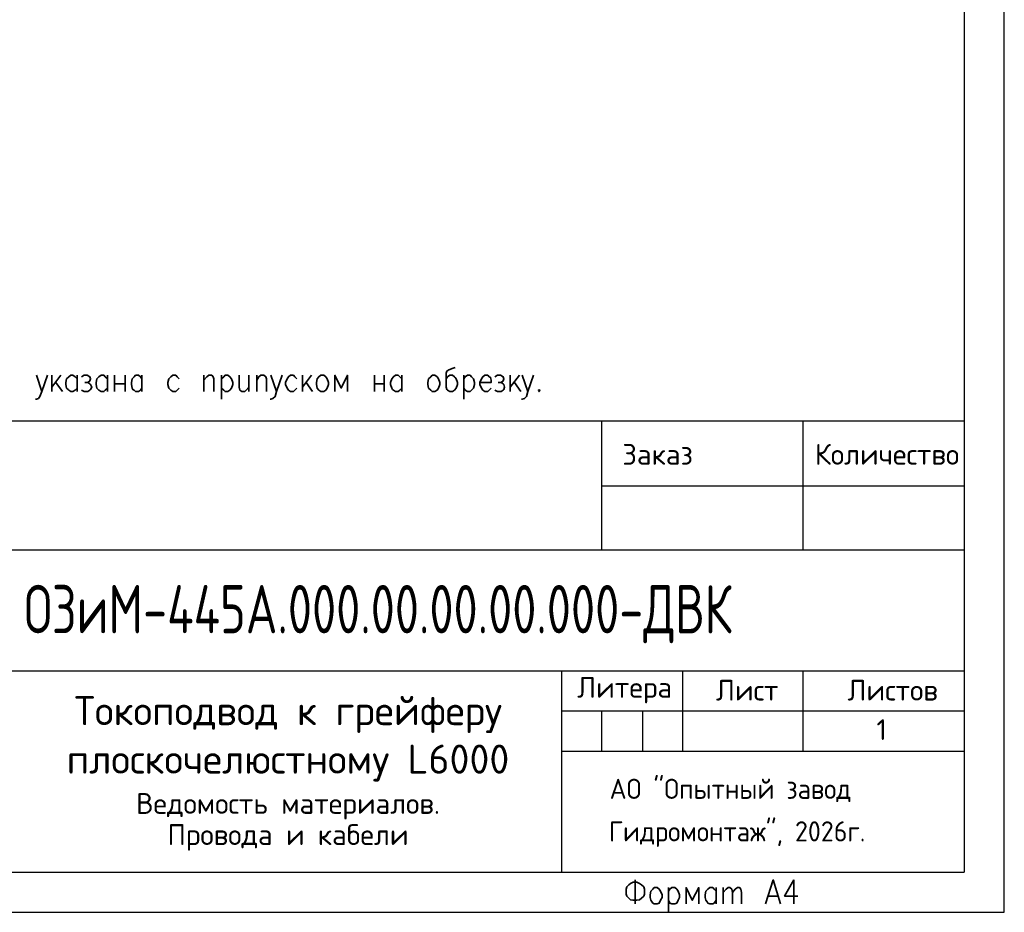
# Model space of a CAD drawing. Header units: millimetres. Extents: x 2 to 211, y 0 to 297.
# Tile 2 of 3: x 89 to 211, y 0 to 111. Entities that reach past the tile are written whole.
import ezdxf

# ---------------------------------------------------------------- set-up
doc = ezdxf.new("R2010")
doc.units = ezdxf.units.MM
doc.layers.add('Cont', color=6, linetype='Continuous')
doc.styles.add('Isocpeur', font='isocpeur.ttf')
doc.styles.add('simplex', font='simplex.shx', dxfattribs={"width": 0.9})

msp = doc.modelspace()

# ---------------------------------------------------------------- linework, layer by layer
at = {"color": 7, "linetype": 'Continuous', "lineweight": 25}
for p, q in [((211.45, 0), (211.45, 296.99)), ((211.45, 0), (211.45, 296.99)), ((161.46, 25), (161.46, 20.01)), ((166.53, 25), (166.53, 20.01)), ((1.51, 0), (211.45, 0)), ((1.51, 0), (211.45, 0))]:
    msp.add_line(p, q, dxfattribs=at)
at = {"color": 7, "linetype": 'Continuous', "lineweight": 35}
for p, q in [((93.24, 66.67), (93.24, 64.66)), ((94.38, 66.67), (93.24, 65.18)), ((96.39, 66.67), (96.39, 64.66)), ((100.14, 66.67), (100.14, 64.66)), ((101.02, 66.67), (101.02, 64.66)), ((102.33, 66.67), (102.33, 64.66)), ((104.43, 66.67), (104.43, 64.66)), ((112.12, 66.67), (112.12, 64.66)), ((114.3, 66.67), (114.3, 63.69)), ((117.71, 66.67), (117.71, 64.66)), ((118.67, 66.67), (118.67, 64.66)), ((124.35, 66.67), (124.35, 64.66)), ((125.49, 66.67), (124.35, 65.18)), ((133.27, 66.67), (133.27, 64.66)), ((134.49, 66.67), (134.49, 64.66)), ((136.68, 66.67), (136.68, 64.66)), ((144.37, 66.67), (144.37, 63.69)), ((150.14, 66.67), (150.14, 64.66)), ((151.27, 66.67), (150.14, 65.18)), ((93.76, 65.79), (94.55, 64.66)), ((101.02, 65.62), (102.33, 65.62)), ((124.79, 65.79), (125.58, 64.66)), ((133.27, 65.62), (134.49, 65.62)), ((150.66, 65.79), (151.45, 64.66)), ((165.65, 4.02), (165.65, 1.05)), ((185.32, 4.02), (185.32, 1.05)), ((169.76, 3.06), (169.76, 0)), ((175.7, 3.06), (175.7, 1.05)), ((176.58, 3.06), (176.58, 1.05)), ((182.17, 2.01), (183.31, 2.01))]:
    msp.add_line(p, q, dxfattribs=at)
for points in [[(143.32, 67.63), (143.06, 67.54), (142.53, 67.37), (142.27, 67.19), (142.18, 66.93), (142.18, 65.18), (142.27, 64.92), (142.36, 64.83), (142.62, 64.66), (142.97, 64.66), (143.23, 64.83), (143.41, 65.09), (143.58, 65.53), (143.58, 65.79), (143.41, 66.23), (143.32, 66.4), (143.23, 66.49), (142.97, 66.67), (142.62, 66.67), (142.36, 66.49), (142.18, 66.23)], [(91.32, 66.67), (92.02, 64.66), (92.71, 66.67)], [(96.39, 65.09), (96.12, 64.83), (95.86, 64.66), (95.6, 64.66), (95.34, 64.83), (95.25, 64.92), (95.07, 65.09), (94.99, 65.53), (94.99, 65.79), (95.07, 66.23), (95.34, 66.49), (95.6, 66.67), (95.86, 66.67), (96.12, 66.49), (96.39, 66.23)], [(96.91, 66.49), (97.26, 66.67), (97.61, 66.67), (97.96, 66.49), (98.05, 66.23), (97.96, 65.97), (97.7, 65.79), (97.35, 65.79)], [(100.14, 65.09), (99.88, 64.83), (99.71, 64.66), (99.36, 64.66), (99.09, 64.83), (99.01, 64.92), (98.83, 65.09), (98.75, 65.53), (98.75, 65.79), (98.83, 66.23), (99.09, 66.49), (99.36, 66.67), (99.71, 66.67), (99.88, 66.49), (100.14, 66.23)], [(104.43, 65.09), (104.25, 64.83), (103.99, 64.66), (103.64, 64.66), (103.47, 64.83), (103.29, 64.92), (103.2, 65.09), (103.12, 65.53), (103.12, 65.79), (103.2, 66.23), (103.47, 66.49), (103.64, 66.67), (103.99, 66.67), (104.25, 66.49), (104.43, 66.23)], [(109.06, 66.23), (108.8, 66.49), (108.62, 66.67), (108.27, 66.67), (108.01, 66.49), (107.75, 66.23), (107.66, 65.79), (107.66, 65.53), (107.75, 65.09), (108.01, 64.83), (108.27, 64.66), (108.62, 64.66), (108.8, 64.83), (109.06, 65.09)], [(112.12, 66.05), (112.47, 66.49), (112.73, 66.67), (113.08, 66.67), (113.25, 66.49), (113.34, 66.23), (113.34, 64.66)], [(114.3, 66.23), (114.57, 66.49), (114.74, 66.67), (115.09, 66.67), (115.35, 66.49), (115.53, 66.23), (115.7, 65.79), (115.7, 65.53), (115.53, 65.09), (115.35, 64.83), (115.09, 64.66), (114.74, 64.66), (114.57, 64.83), (114.3, 65.09)], [(116.49, 66.67), (116.49, 65.18), (116.58, 64.83), (116.84, 64.66), (117.19, 64.66), (117.36, 64.83), (117.71, 65.18)], [(118.67, 66.05), (118.94, 66.49), (119.2, 66.67), (119.55, 66.67), (119.81, 66.49), (119.9, 66.23), (119.9, 64.66)], [(120.42, 66.67), (121.12, 64.66), (121.82, 66.67)], [(123.65, 66.23), (123.39, 66.49), (123.22, 66.67), (122.87, 66.67), (122.61, 66.49), (122.43, 66.23), (122.26, 65.79), (122.26, 65.53), (122.43, 65.09), (122.61, 64.83), (122.87, 64.66), (123.22, 64.66), (123.39, 64.83), (123.65, 65.09)], [(129.95, 64.66), (129.95, 66.67), (129.16, 65.09), (128.37, 66.67), (128.37, 64.66)], [(136.68, 65.09), (136.42, 64.83), (136.24, 64.66), (135.89, 64.66), (135.63, 64.83), (135.54, 64.92), (135.45, 65.09), (135.28, 65.53), (135.28, 65.79), (135.45, 66.23), (135.63, 66.49), (135.89, 66.67), (136.24, 66.67), (136.42, 66.49), (136.68, 66.23)], [(144.37, 66.23), (144.54, 66.49), (144.81, 66.67), (145.16, 66.67), (145.33, 66.49), (145.59, 66.23), (145.68, 65.79), (145.68, 65.53), (145.59, 65.09), (145.33, 64.83), (145.16, 64.66), (144.81, 64.66), (144.54, 64.83), (144.37, 65.09)], [(146.38, 65.79), (147.78, 65.79), (147.78, 66.05), (147.69, 66.4), (147.52, 66.49), (147.34, 66.67), (146.99, 66.67), (146.73, 66.49), (146.55, 66.23), (146.38, 65.79), (146.38, 65.53), (146.55, 65.09), (146.73, 64.83), (146.99, 64.66), (147.34, 64.66), (147.52, 64.83), (147.78, 65.09)], [(148.21, 66.49), (148.56, 66.67), (148.91, 66.67), (149.26, 66.49), (149.35, 66.23), (149.26, 65.97), (149, 65.79), (148.65, 65.79)], [(151.62, 66.67), (152.32, 64.66), (153.02, 66.67)], [(97.7, 65.79), (97.96, 65.62), (98.05, 65.53), (98.22, 65.18), (98.05, 64.92), (97.96, 64.83), (97.7, 64.66), (97.26, 64.66), (96.91, 64.83)], [(149, 65.79), (149.26, 65.62), (149.35, 65.53), (149.44, 65.18), (149.35, 64.92), (149.26, 64.83), (149, 64.66), (148.56, 64.66), (148.21, 64.83)], [(92.02, 64.66), (91.75, 64.04), (91.58, 63.78), (91.32, 63.69), (91.23, 63.69)], [(121.12, 64.66), (120.95, 64.04), (120.68, 63.78), (120.42, 63.69), (120.33, 63.69)], [(152.32, 64.66), (152.15, 64.04), (151.89, 63.78), (151.62, 63.69), (151.54, 63.69)], [(181.82, 1.05), (182.78, 4.02), (183.66, 1.05)], [(185.32, 4.02), (184.18, 2.01), (185.84, 2.01)], [(169.76, 2.62), (169.94, 2.88), (170.2, 3.06), (170.55, 3.06), (170.81, 2.88), (170.99, 2.62), (171.16, 2.18), (171.16, 1.84), (170.99, 1.49), (170.81, 1.14), (170.55, 1.05), (170.2, 1.05), (169.94, 1.14), (169.76, 1.49)], [(173.52, 1.05), (173.52, 3.06), (172.73, 1.49), (171.95, 3.06), (171.95, 1.05)], [(175.7, 1.49), (175.44, 1.14), (175.27, 1.05), (174.92, 1.05), (174.66, 1.14), (174.57, 1.31), (174.39, 1.49), (174.31, 1.84), (174.31, 2.18), (174.39, 2.62), (174.66, 2.88), (174.92, 3.06), (175.27, 3.06), (175.44, 2.88), (175.7, 2.62)], [(176.58, 2.45), (176.93, 2.88), (177.19, 3.06), (177.37, 3.06), (177.63, 2.88), (177.72, 2.45), (177.72, 1.05)], [(177.72, 2.45), (178.06, 2.88), (178.33, 3.06), (178.59, 3.06), (178.76, 2.88), (178.85, 2.45), (178.85, 1.05)]]:
    msp.add_lwpolyline(points, dxfattribs=at)
for points in [[(126.63, 66.67), (126.98, 66.67), (127.24, 66.49), (127.41, 66.23), (127.59, 65.79), (127.59, 65.53), (127.41, 65.09), (127.24, 64.83), (126.98, 64.66), (126.63, 64.66), (126.36, 64.83), (126.19, 65.09), (126.1, 65.53), (126.1, 65.79), (126.19, 66.23), (126.36, 66.49)], [(140.44, 66.67), (140.79, 66.67), (141.05, 66.49), (141.22, 66.23), (141.4, 65.79), (141.4, 65.53), (141.22, 65.09), (141.05, 64.83), (140.79, 64.66), (140.44, 64.66), (140.26, 64.83), (140, 65.09), (139.91, 65.53), (139.91, 65.79), (140, 66.23), (140.26, 66.49)], [(153.72, 64.92), (153.63, 64.83), (153.72, 64.66), (153.81, 64.83)], [(165.39, 3.76), (165.83, 3.76), (166.18, 3.58), (166.44, 3.41), (166.7, 3.15), (166.79, 2.88), (166.79, 2.27), (166.7, 2.01), (166.44, 1.75), (166.18, 1.57), (165.83, 1.49), (165.39, 1.49), (165.04, 1.57), (164.87, 1.75), (164.6, 2.01), (164.52, 2.27), (164.52, 2.88), (164.6, 3.15), (164.87, 3.41), (165.04, 3.58)], [(168.01, 3.06), (168.36, 3.06), (168.63, 2.88), (168.8, 2.62), (168.98, 2.18), (168.98, 1.84), (168.8, 1.49), (168.63, 1.14), (168.36, 1.05), (168.01, 1.05), (167.84, 1.14), (167.58, 1.49), (167.49, 1.84), (167.49, 2.18), (167.58, 2.62), (167.84, 2.88)]]:
    msp.add_lwpolyline(points, close=True, dxfattribs=at)
at = {"layer": 'Cont', "color": 7}
for p, q in [((206.47, 292.01), (206.47, 4.98)), ((21.53, 61.01), (206.47, 61.01)), ((161.46, 61.01), (161.46, 45.01)), ((186.46, 61.01), (186.46, 45.01)), ((161.46, 52.96), (206.47, 52.96)), ((21.53, 45.01), (206.47, 45.01)), ((86.56, 29.98), (206.47, 29.98)), ((156.48, 29.98), (156.48, 4.98)), ((171.51, 29.98), (171.51, 20.01)), ((186.46, 29.98), (186.46, 20.01)), ((156.48, 25), (206.47, 25)), ((156.48, 20.01), (206.47, 20.01)), ((21.53, 4.98), (206.47, 4.98))]:
    msp.add_line(p, q, dxfattribs=at)

# ---------------------------------------------------------------- texts
at = {"color": 0, "lineweight": 35, "style": 'simplex', "width": 0.7}
msp.add_text('ОЗиМ-445А.000.00.00.00.000-ДВК', height=6, dxfattribs=at).set_placement((89.83, 34.64))
at = {"color": 7, "linetype": 'ByBlock', "lineweight": 30, "style": 'simplex', "width": 0.9}
for s, p in [('АО "Опытный завод ', (162.47, 14.08)), ('Гидромонтаж", 2026г.', (162.38, 8.8))]:
    msp.add_text(s, height=2.5, dxfattribs=at).set_placement(p)
at = {"color": 7, "lineweight": 25, "style": 'Isocpeur'}
for s, insert, char_height, width, attachment_point in [('\\pxi0.4;Заказ', (163.01, 56.86), 2.58, 20.64, 4), ('\\pxi0.4;Количество', (186.91, 56.86), 2.58, 20.64, 4), ('Литера ', (164.33, 27.58), 2.58, 20.64, 5), ('Лист ', (179.54, 27.58), 2.58, 20.64, 5), ('Листов', (197.6, 27.58), 2.58, 20.64, 5), ('Токоподвод к грейферу \\Pплоскочелюстному L6000{\\H0.71429x;\\P\\pxsm0.9;Ведомость материалов.\\PПровода и кабели}', (122.55, 17.25), 3.612, 81.4421, 5), ('1', (196.23, 22.68), 2.58, 20.64, 5)]:
    msp.add_mtext(s, dxfattribs=dict(at, insert=insert, char_height=char_height, width=width, attachment_point=attachment_point))

doc.saveas('drawing.dxf')
